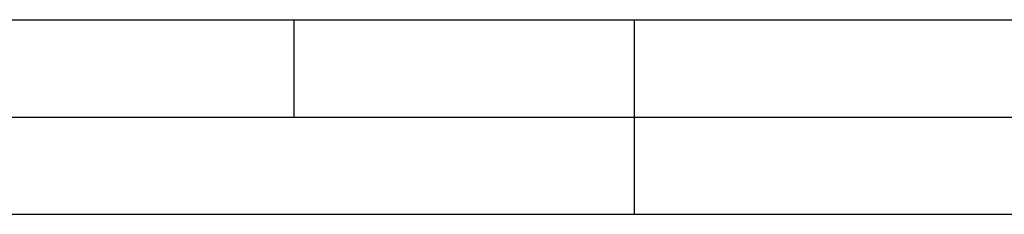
# Model space of a CAD drawing. Header units: millimetres. Extents: x 0 to 420, y 0 to 297.
# Tile 18 of 40: x 203 to 254, y 0 to 10. Entities that reach past the tile are written whole.
import ezdxf

# ---------------------------------------------------------------- set-up
doc = ezdxf.new("R2010")
doc.units = ezdxf.units.MM
doc.header["$LTSCALE"] = 23.1
doc.layers.get('0').update_dxf_attribs({"linetype": 'CONTINUOUS'})

msp = doc.modelspace()

# ---------------------------------------------------------------- linework, layer by layer
at = {"color": 7, "linetype": 'CONTINUOUS'}
for p, q in [((25, 10), (410, 10)), ((232.75, 0), (237.25, 0))]:
    msp.add_line(p, q, dxfattribs=at)
at = {"color": 2, "linetype": 'CONTINUOUS'}
for p, q in [((217.5, 5), (217.5, 10)), ((235, 0), (235, 10)), ((20, 5), (415, 5)), ((0, 0), (232.75, 0)), ((237.25, 0), (420, 0))]:
    msp.add_line(p, q, dxfattribs=at)

doc.saveas('drawing.dxf')
